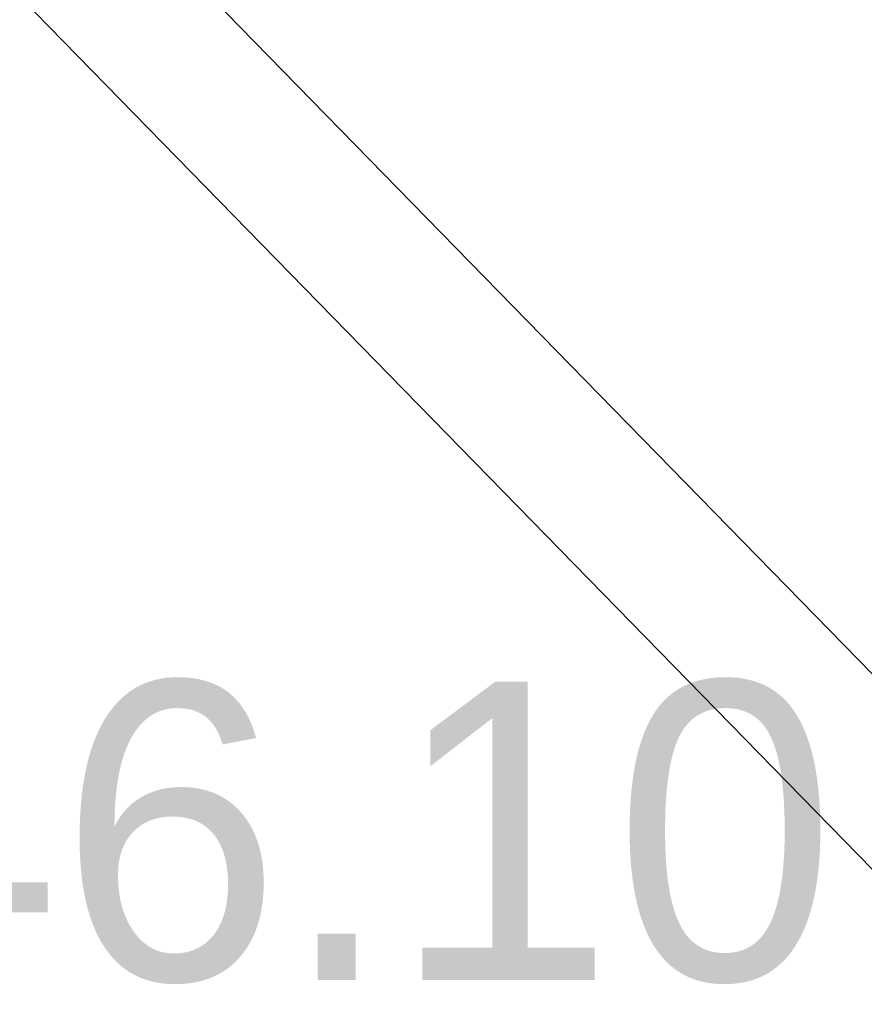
# Model space of a CAD drawing. Extents: x 0 to 363660, y 0 to 4201329.
# Tile 109 of 256: x 360199.8 to 360202.27, y 4200476.38 to 4200479.27. Entities that reach past the tile are written whole.
import ezdxf

# ---------------------------------------------------------------- set-up
doc = ezdxf.new("R2010")
doc.units = 0
doc.header["$LTSCALE"] = 0.5
doc.header["$MEASUREMENT"] = 0
doc.layers.add('(004) Точки рельефа', color=7, linetype='Continuous')
doc.layers.add('(040) Ограда', color=7, linetype='Continuous')
doc.layers.add('.', color=7, linetype='Continuous', lineweight=15)
doc.styles.add('D-431', font='d431.ttf')
doc.styles.get("Standard").update_dxf_attribs({"font": 'times.ttf'})
doc.linetypes.add('ОГРАДА_ГЛИН', pattern='A,4,["|",Standard,S=0.8,R=0,X=0,Y=-0.8],0.5,["|",Standard,S=0.8,R=0,X=0,Y=-0.8],3.5', length=8)

# ---------------------------------------------------------------- blocks, each defined once
blk = doc.blocks.new('gergrgrre')
at = {"layer": '(040) Ограда', "linetype": 'ОГРАДА_ГЛИН', "flags": 128}
blk.add_lwpolyline([(360140.4025, 4200540.7375), (360188.33, 4200491.65), (360223.715, 4200455.4085), (360264.8508, 4200409.8714)], dxfattribs=at)
at = {"layer": '(040) Ограда', "flags": 128}
blk.add_lwpolyline([(360140.1163, 4200540.4581), (360188.0438, 4200491.3706), (360223.4234, 4200455.1346), (360264.554, 4200409.6033)], dxfattribs=at)
at = {"layer": '(004) Точки рельефа', "style": 'D-431'}
blk.add_text('546.10', height=0.875, dxfattribs=at).set_placement((360198.61, 4200476.45))

msp = doc.modelspace()

# ---------------------------------------------------------------- hatches: boundary and pattern name
at = {"layer": '.', "ltscale": 0.149071}
h = msp.add_hatch(color=256, dxfattribs=at)
h.dxf.hatch_style = 1
h.set_gradient(color1=(255, 255, 255), tint=1)
h.paths.add_polyline_path([(359890.2408, 4200193.8911), (361190.2408, 4200193.8911), (361190.2408, 4201328.8911), (359890.2408, 4201328.8911)])
h.paths.add_polyline_path([(359905.2408, 4201313.8911), (361175.2408, 4201313.8911), (361175.2408, 4200208.8911), (359905.2408, 4200208.8911)], flags=16)

# ---------------------------------------------------------------- block references
at = {"linetype": 'Continuous'}
msp.add_blockref('gergrgrre', (0, 0), dxfattribs=at)

doc.saveas('drawing.dxf')
